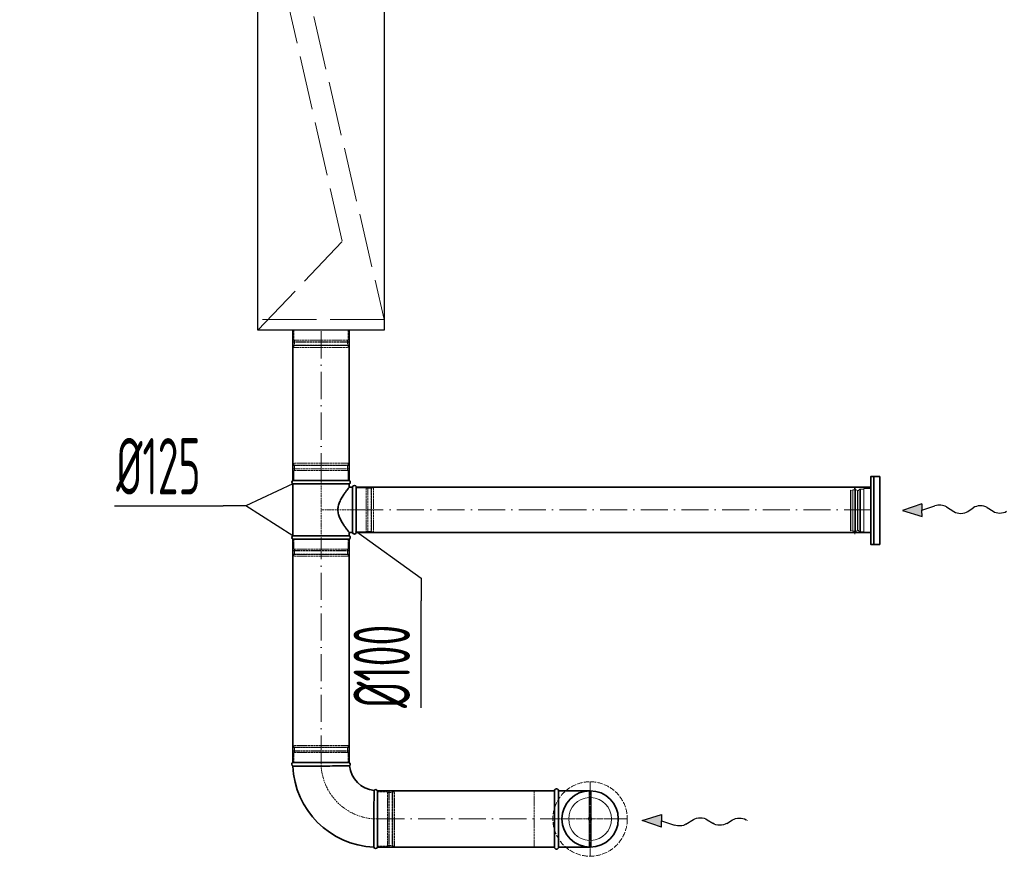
# Model space of a CAD drawing. Header units: millimetres. Extents: x -20688 to 44066, y -7315 to 67290.
# Tile 24 of 75: x 22481 to 24663, y 13382 to 15235. Entities that reach past the tile are written whole.
import ezdxf

# ---------------------------------------------------------------- set-up
doc = ezdxf.new("R2010")
doc.units = ezdxf.units.MM
for name, pattern in [('ACAD_ISO02W100', [15, 12, -3]), ('ACAD_ISO10W100', [18, 12, -3, 0, -3]), ('phl_thick', [0])]:
    doc.linetypes.add(name, pattern=pattern)
for name, color, linetype, lineweight in [('VZT_05 ETA (ODVOD) - OBRYS', 6, 'Continuous', 35), ('VZT_06 ETA (ODVOD) - OSA', 6, 'ACAD_ISO10W100', 5), ('VZT_08 ETA (ODVOD) - SKRYTÉ', 6, 'ACAD_ISO02W100', 5), ('VZT_21 ZAŘÍZENÍ - OBRYS', 1, 'Continuous', 30), ('VZT_22 ZAŘÍZENÍ - DETAIL', 8, 'Continuous', 5), ('VZT_30 DISTRIBUČNÍ PRVKY - OBRYS', 1, 'Continuous', 35), ('VZT_31 DISTRIBUČNÍ PRVKY - OSA', 8, 'ACAD_ISO10W100', 5), ('VZT_32 DISTRIBUČNÍ PRVKY - DETAIL', 8, 'Continuous', 5), ('VZT_33 DISTRIBUČNÍ PRVKY - SKRYTÉ', 8, 'ACAD_ISO02W100', 5), ('VZT_50 POPIS - OBECNE', 7, 'Continuous', 13), ('VZT_60_KOTY - DIMENZE', 7, 'Continuous', 5)]:
    doc.layers.add(name, color=color, linetype=linetype, lineweight=lineweight)
doc.layers.add('VZT_07 ETA (ODVOD) - NETISK', color=8, linetype='ACAD_ISO02W100', lineweight=5, plot=False)
doc.styles.add('EVORA_125', font='isocp.shx', dxfattribs={"width": 0.6, "height": 125})

# ---------------------------------------------------------------- blocks, each defined once
blk = doc.blocks.new('*U41')
at = {"layer": 'VZT_31 DISTRIBUČNÍ PRVKY - OSA', "color": 0, "transparency": 16777216}
for p, q in [((0, 16.5), (0, 82.62)), ((-82.62, 0), (-16.5, 0)), ((16.5, 0), (82.62, 0)), ((0, -82.62), (0, -16.5))]:
    blk.add_line(p, q, dxfattribs=at)
at = {"layer": 'VZT_31 DISTRIBUČNÍ PRVKY - OSA', "color": 0, "linetype": 'Continuous', "transparency": 16777216}
for p, q in [((-8.25, 0), (8.25, 0)), ((0, -8.25), (0, 8.25))]:
    blk.add_line(p, q, dxfattribs=at)

msp = doc.modelspace()

# ---------------------------------------------------------------- linework, layer by layer
at = {"color": 8, "lineweight": 5}
for points in [[(24326.1, 14191.6), (24322.2, 14193), (24322.2, 14147.9)], [(24326.3, 14192.5), (24326.3, 14147.9)], [(24338, 14191.8), (24338, 14147.9)], [(24341.7, 14193.4), (24341.7, 14147.9)], [(24344.3, 14195.4), (24344.3, 14147.9)], [(24367.2, 14196.4), (24352.2, 14196.4), (24352.2, 14099.4), (24367.2, 14099.4)], [(24367.2, 14196.4), (24367.2, 14099.4)], [(24326.1, 14104.1), (24322.2, 14102.7), (24322.2, 14147.9)], [(24326.3, 14103.2), (24326.3, 14147.9)], [(24338, 14104), (24338, 14147.9)], [(24341.7, 14102.3), (24341.7, 14147.9)], [(24344.3, 14100.4), (24344.3, 14147.9)]]:
    msp.add_lwpolyline(points, dxfattribs=at)
for points in [[(24332.3, 14200), (24330.9, 14194.3, 0.060863), (24330.8, 14193.6), (24330.8, 14147.9)], [(24332.3, 14200), (24333.7, 14194, -0.058981), (24333.8, 14193.4), (24333.8, 14147.9)], [(24352.2, 14195.4), (24344.3, 14195.4, 0.291473), (24341.9, 14193.8, 0.291473)], [(24332.3, 14095.7), (24330.9, 14101.5, -0.060863), (24330.8, 14102.1), (24330.8, 14147.9)], [(24332.3, 14095.7), (24333.7, 14101.7, 0.058981), (24333.8, 14102.3), (24333.8, 14147.9)], [(24352.2, 14100.4), (24344.3, 14100.4, -0.291473), (24341.9, 14101.9, -0.291473)]]:
    msp.add_lwpolyline(points, format="xyb", dxfattribs=at)
for centre, radius, start, end in [((24331.6, 14183.5), 10.5, 52.1622, 120.2824), ((24338.5, 14195.6), 3.88, 263.3265, 332.5007), ((24331.6, 14112.2), 10.5, 239.7176, 307.8378), ((24338.5, 14100.1), 3.88, 27.4993, 96.6735)]:
    msp.add_arc(centre, radius, start, end, dxfattribs=at)
at = {"layer": 'VZT_05 ETA (ODVOD) - OBRYS'}
for p, q in [((23211.4, 14214.4), (23086.4, 14214.4)), ((23086.4, 14206.7), (23211.4, 14206.7)), ((23086.4, 14092), (23086.4, 14206.7)), ((23211.4, 14199.4), (23211.4, 14206.7)), ((23218.9, 14199.4), (23211.4, 14199.4)), ((23218.9, 14199.4), (23218.9, 14099.4)), ((23226.9, 14199.4), (23226.9, 14099.4)), ((23218.9, 14099.4), (23211.4, 14099.4)), ((23211.4, 14092), (23211.4, 14099.4)), ((23211.4, 14092), (23086.4, 14092)), ((23211.4, 14084.4), (23086.4, 14084.4)), ((23211.4, 13589.5), (23086.4, 13589.5)), ((23273.9, 13402), (23273.9, 13527))]:
    msp.add_line(p, q, dxfattribs=at)
for points in [[(23086.4, 14547), (23086.4, 14214.6)], [(23211.4, 14547), (23211.4, 14214.6)], [(24367, 14199.4), (23226.9, 14199.4)], [(24367, 14099.4), (23226.9, 14099.4)], [(23086.4, 14084.4), (23086.4, 13589.5)], [(23211.4, 14084.4), (23211.4, 13589.5)], [(23666.3, 13527), (23273.9, 13527)], [(23666.3, 13527), (23666.3, 13402)], [(23675.3, 13527), (23675.3, 13402)], [(23675.3, 13527), (23745.3, 13527)], [(23666.3, 13402), (23273.9, 13402)], [(23675.3, 13402), (23745.3, 13402)]]:
    msp.add_lwpolyline(points, dxfattribs=at)
for centre, radius, start, end in [((23088.1, 14210.5), 4.17, 113.4678, 246.5322), ((23209.7, 14210.5), 4.17, 293.4678, 66.5322), ((23222.9, 14199.4), 4, 0, 180), ((23222.9, 14099.4), 4, 180, 0), ((23088.1, 14088.2), 4.17, 113.4678, 246.5322), ((23209.7, 14088.2), 4.17, 293.4678, 66.5322), ((23088.1, 13585.7), 4.17, 113.4678, 248.8928), ((23273.9, 13589.5), 187.5, 182.3607, 267.6393), ((23209.7, 13585.7), 4.17, 300.2981, 66.5322), ((23273.9, 13589.5), 62.5, 186.8302, 263.1698), ((23670.8, 13527), 4.5, 0, 180), ((23270.1, 13525.3), 4.17, 23.4678, 149.7019), ((23745.3, 13464.5), 62.5, 270, 90), ((23270.1, 13403.6), 4.17, 201.1072, 336.5322), ((23670.8, 13402), 4.5, 180, 0)]:
    msp.add_arc(centre, radius, start, end, dxfattribs=at)
for points, knots in [([(23211.4, 14199.4), (23211.4, 14199.4), (23211.3, 14199.3), (23211.1, 14198.9), (23210.9, 14198.7), (23210.3, 14198), (23210, 14197.6), (23209.2, 14196.6), (23208.8, 14196), (23207.7, 14194.7), (23207.2, 14194), (23206, 14192.4), (23205.3, 14191.6), (23204, 14189.7), (23203.3, 14188.8), (23201.9, 14186.8), (23201.2, 14185.8), (23199.7, 14183.6), (23198.9, 14182.5), (23197.4, 14180.1), (23196.6, 14178.8), (23195, 14176.1), (23194.2, 14174.8), (23192.6, 14171.9), (23191.9, 14170.4), (23189.8, 14165.9), (23188.6, 14162.7), (23187.3, 14157.8), (23187, 14156.1), (23186.5, 14152.8), (23186.4, 14151.1), (23186.4, 14147.7), (23186.5, 14146), (23187, 14142.6), (23187.3, 14140.9), (23188.6, 14136), (23189.8, 14132.8), (23191.9, 14128.3), (23192.6, 14126.8), (23194.2, 14124), (23195, 14122.6), (23196.6, 14119.9), (23197.4, 14118.7), (23198.9, 14116.2), (23199.7, 14115.1), (23201.2, 14113), (23201.9, 14111.9), (23203.3, 14109.9), (23204, 14109), (23205.3, 14107.2), (23206, 14106.3), (23207.2, 14104.7), (23207.7, 14104), (23208.8, 14102.7), (23209.2, 14102.1), (23210, 14101.1), (23210.3, 14100.7), (23210.9, 14100), (23211.1, 14099.8), (23211.3, 14099.4), (23211.4, 14099.4), (23211.4, 14099.4)], [80.753728, 80.753728, 80.753728, 80.753728, 85.721109, 85.721109, 90.68849, 90.68849, 95.655871, 95.655871, 100.623252, 100.623252, 105.590633, 105.590633, 110.558015, 110.558015, 115.525396, 115.525396, 120.492777, 120.492777, 125.619612, 125.619612, 130.746447, 130.746447, 135.873281, 135.873281, 141.000116, 141.000116, 151.253786, 151.253786, 156.38062, 156.38062, 161.507455, 161.507455, 166.63429, 166.63429, 171.761125, 171.761125, 182.014794, 182.014794, 187.141629, 187.141629, 192.268464, 192.268464, 197.395298, 197.395298, 202.522133, 202.522133, 207.489514, 207.489514, 212.456896, 212.456896, 217.424277, 217.424277, 222.391658, 222.391658, 227.359039, 227.359039, 232.32642, 232.32642, 237.293801, 237.293801, 242.261183, 242.261183, 242.261183, 242.261183]), ([(23211.9, 13582.1), (23211.9, 13582.1), (23210.3, 13582), (23204.1, 13582), (23199.7, 13582), (23188.3, 13581.9), (23181.5, 13581.9), (23166.5, 13581.9), (23158.4, 13581.8), (23142, 13581.8), (23133.9, 13581.8), (23118.7, 13581.8), (23111.8, 13581.8), (23100, 13581.8), (23095.3, 13581.8), (23088.6, 13581.8), (23086.8, 13581.8), (23086.6, 13581.8), (23086.6, 13581.8), (23086.6, 13581.8)], [0, 0, 0, 0, 24.235852, 24.235852, 48.531845, 48.531845, 73.024415, 73.024415, 97.570898, 97.570898, 122.078339, 122.078339, 146.53579, 146.53579, 170.957495, 170.957495, 195.359468, 195.359468, 197.168246, 197.168246, 197.168246, 197.168246]), ([(23266.5, 13527.4), (23266.5, 13527.4), (23266.5, 13527.4), (23266.5, 13527.1), (23266.5, 13526.7), (23266.5, 13525.7), (23266.5, 13524.9), (23266.4, 13521.8), (23266.4, 13518.6), (23266.4, 13509.7), (23266.3, 13503.5), (23266.3, 13489.4), (23266.3, 13481.6), (23266.2, 13465.4), (23266.2, 13457.1), (23266.2, 13441.3), (23266.2, 13433.8), (23266.2, 13420.6), (23266.2, 13415), (23266.2, 13408.1), (23266.2, 13405.9), (23266.2, 13402.9), (23266.2, 13402.1), (23266.2, 13402.1)], [197.067977, 197.067977, 197.067977, 197.067977, 201.792196, 201.792196, 209.190204, 209.190204, 218.040239, 218.040239, 237.760854, 237.760854, 262.206108, 262.206108, 286.831239, 286.831239, 311.323072, 311.323072, 335.946087, 335.946087, 360.704397, 360.704397, 377.088273, 377.088273, 394.105327, 394.105327, 394.105327, 394.105327])]:
    msp.add_open_spline(points, degree=3, knots=knots, dxfattribs=at)
at = {"layer": 'VZT_06 ETA (ODVOD) - OSA', "ltscale": 5}
for points in [[(23148.9, 14214.6), (23148.9, 14547)], [(23226.9, 14149.4), (24367, 14149.4)], [(23148.9, 13589.5), (23148.9, 14084.4)], [(23273.9, 13464.5), (23666.3, 13464.5)]]:
    msp.add_lwpolyline(points, dxfattribs=at)
at = {"layer": 'VZT_06 ETA (ODVOD) - OSA', "ltscale": 0.3, "elevation": 0}
for points in [[(23148.9, 14084.4), (23148.9, 14214.4)], [(23226.9, 14149.4), (23148.9, 14149.4)]]:
    msp.add_lwpolyline(points, dxfattribs=at)
at = {"layer": 'VZT_06 ETA (ODVOD) - OSA', "ltscale": 0.3}
msp.add_lwpolyline([(23148.9, 13589.5), (23148.9, 13589.5, 0.414214), (23273.9, 13464.5), (23273.9, 13464.5)], format="xyb", dxfattribs=at)
for points in [[(23745.3, 13537), (23745.3, 13464.5)], [(23745.3, 13464.5), (23666.3, 13464.5)], [(23817.8, 13464.5), (23745.3, 13464.5)], [(23745.3, 13464.5), (23745.3, 13392)]]:
    msp.add_lwpolyline(points, dxfattribs=at)
at = {"layer": 'VZT_07 ETA (ODVOD) - NETISK', "ltscale": 0.4}
for p, q in [((23088.9, 14547), (23088.9, 14525)), ((23208.9, 14547), (23208.9, 14525)), ((23087.9, 14521.5), (23209.9, 14521.5)), ((23087.9, 14521.5), (23087.9, 14521)), ((23087.9, 14521), (23209.9, 14521)), ((23087.9, 14514), (23209.9, 14514)), ((23087.9, 14514), (23087.9, 14513.5)), ((23087.9, 14513.5), (23209.9, 14513.5)), ((23088.9, 14525), (23208.9, 14525)), ((23088.9, 14513), (23208.9, 14513)), ((23088.9, 14513), (23088.9, 14509)), ((23089.9, 14525), (23089.9, 14521.5)), ((23089.9, 14521), (23089.9, 14514)), ((23089.9, 14513.5), (23089.9, 14513)), ((23207.9, 14525), (23207.9, 14521.5)), ((23207.9, 14521), (23207.9, 14514)), ((23207.9, 14513.5), (23207.9, 14513)), ((23208.9, 14513), (23208.9, 14509)), ((23209.9, 14521.5), (23209.9, 14521)), ((23209.9, 14514), (23209.9, 14513.5)), ((23088.9, 14509), (23208.9, 14509)), ((23208.9, 14252.4), (23088.9, 14252.4)), ((23088.9, 14252.4), (23088.9, 14248.4)), ((23208.9, 14252.4), (23208.9, 14248.4)), ((23209.9, 14247.9), (23087.9, 14247.9)), ((23087.9, 14247.9), (23087.9, 14247.4)), ((23209.9, 14247.4), (23087.9, 14247.4)), ((23209.9, 14240.4), (23087.9, 14240.4)), ((23087.9, 14240.4), (23087.9, 14239.9)), ((23209.9, 14239.9), (23087.9, 14239.9)), ((23208.9, 14248.4), (23088.9, 14248.4)), ((23208.9, 14236.4), (23088.9, 14236.4)), ((23088.9, 14236.4), (23088.9, 14214.4)), ((23089.9, 14248.4), (23089.9, 14247.9)), ((23089.9, 14247.4), (23089.9, 14240.4)), ((23089.9, 14239.9), (23089.9, 14236.4)), ((23207.9, 14248.4), (23207.9, 14247.9)), ((23207.9, 14247.4), (23207.9, 14240.4)), ((23207.9, 14239.9), (23207.9, 14236.4)), ((23208.9, 14236.4), (23208.9, 14214.4)), ((23209.9, 14247.9), (23209.9, 14247.4)), ((23209.9, 14240.4), (23209.9, 14239.9)), ((23226.9, 14198.4), (23248.9, 14198.4)), ((23248.9, 14198.4), (23248.9, 14100.4)), ((23248.9, 14197.4), (23252.4, 14197.4)), ((23252.4, 14199.4), (23252.4, 14099.4)), ((23252.4, 14199.4), (23252.9, 14199.4)), ((23252.9, 14199.4), (23252.9, 14099.4)), ((23252.9, 14197.4), (23259.9, 14197.4)), ((23259.9, 14199.4), (23259.9, 14099.4)), ((23259.9, 14199.4), (23260.4, 14199.4)), ((23260.4, 14199.4), (23260.4, 14099.4)), ((23260.4, 14197.4), (23260.9, 14197.4)), ((23260.9, 14198.4), (23260.9, 14100.4)), ((23260.9, 14198.4), (23264.9, 14198.4)), ((23264.9, 14198.4), (23264.9, 14100.4)), ((23226.9, 14100.4), (23248.9, 14100.4)), ((23248.9, 14101.4), (23252.4, 14101.4)), ((23252.4, 14099.4), (23252.9, 14099.4)), ((23252.9, 14101.4), (23259.9, 14101.4)), ((23259.9, 14099.4), (23260.4, 14099.4)), ((23260.4, 14101.4), (23260.9, 14101.4)), ((23260.9, 14100.4), (23264.9, 14100.4)), ((23088.9, 14084.4), (23088.9, 14062.4)), ((23208.9, 14084.4), (23208.9, 14062.4)), ((23209.9, 14058.9), (23087.9, 14058.9)), ((23087.9, 14058.9), (23087.9, 14058.4)), ((23209.9, 14058.4), (23087.9, 14058.4)), ((23208.9, 14062.4), (23088.9, 14062.4)), ((23089.9, 14062.4), (23089.9, 14058.9)), ((23089.9, 14058.4), (23089.9, 14051.4)), ((23207.9, 14062.4), (23207.9, 14058.9)), ((23207.9, 14058.4), (23207.9, 14051.4)), ((23209.9, 14058.9), (23209.9, 14058.4)), ((23209.9, 14051.4), (23087.9, 14051.4)), ((23087.9, 14051.4), (23087.9, 14050.9)), ((23209.9, 14050.9), (23087.9, 14050.9)), ((23208.9, 14050.4), (23088.9, 14050.4)), ((23088.9, 14050.4), (23088.9, 14046.4)), ((23208.9, 14046.4), (23088.9, 14046.4)), ((23089.9, 14050.9), (23089.9, 14050.4)), ((23207.9, 14050.9), (23207.9, 14050.4)), ((23208.9, 14050.4), (23208.9, 14046.4)), ((23209.9, 14051.4), (23209.9, 14050.9)), ((23209.9, 13623), (23087.9, 13623)), ((23087.9, 13622.5), (23087.9, 13623)), ((23209.9, 13622.5), (23087.9, 13622.5)), ((23208.9, 13627.5), (23088.9, 13627.5)), ((23088.9, 13623.5), (23088.9, 13627.5)), ((23208.9, 13623.5), (23088.9, 13623.5)), ((23089.9, 13623), (23089.9, 13623.5)), ((23089.9, 13615.5), (23089.9, 13622.5)), ((23207.9, 13623), (23207.9, 13623.5)), ((23207.9, 13615.5), (23207.9, 13622.5)), ((23208.9, 13623.5), (23208.9, 13627.5)), ((23209.9, 13622.5), (23209.9, 13623)), ((23209.9, 13615.5), (23087.9, 13615.5)), ((23087.9, 13615), (23087.9, 13615.5)), ((23209.9, 13615), (23087.9, 13615)), ((23208.9, 13611.5), (23088.9, 13611.5)), ((23088.9, 13589.5), (23088.9, 13611.5)), ((23089.9, 13611.5), (23089.9, 13615)), ((23207.9, 13611.5), (23207.9, 13615)), ((23208.9, 13589.5), (23208.9, 13611.5)), ((23209.9, 13615), (23209.9, 13615.5)), ((23273.9, 13524.5), (23295.9, 13524.5)), ((23295.9, 13404.5), (23295.9, 13524.5)), ((23295.9, 13523.5), (23299.4, 13523.5)), ((23299.4, 13403.5), (23299.4, 13525.5)), ((23299.4, 13525.5), (23299.9, 13525.5)), ((23299.9, 13403.5), (23299.9, 13525.5)), ((23299.9, 13523.5), (23306.9, 13523.5)), ((23306.9, 13403.5), (23306.9, 13525.5)), ((23306.9, 13525.5), (23307.4, 13525.5)), ((23307.4, 13403.5), (23307.4, 13525.5)), ((23307.4, 13523.5), (23307.9, 13523.5)), ((23307.9, 13404.5), (23307.9, 13524.5)), ((23307.9, 13524.5), (23311.9, 13524.5)), ((23311.9, 13404.5), (23311.9, 13524.5)), ((23273.9, 13404.5), (23295.9, 13404.5)), ((23295.9, 13405.5), (23299.4, 13405.5)), ((23299.4, 13403.5), (23299.9, 13403.5)), ((23299.9, 13405.5), (23306.9, 13405.5)), ((23306.9, 13403.5), (23307.4, 13403.5)), ((23307.4, 13405.5), (23307.9, 13405.5)), ((23307.9, 13404.5), (23311.9, 13404.5))]:
    msp.add_line(p, q, dxfattribs=at)
msp.add_lwpolyline([(23666.3, 13527), (23621.3, 13527), (23621.3, 13402), (23666.3, 13402)], dxfattribs=at)
at = {"layer": 'VZT_08 ETA (ODVOD) - SKRYTÉ', "ltscale": 2}
msp.add_arc((23745.3, 13464.5), 62.5, 90, 270, dxfattribs=at)
at = {"layer": 'VZT_21 ZAŘÍZENÍ - OBRYS'}
msp.add_lwpolyline([(23008.9, 14547), (23008.9, 16047), (23288.9, 16047), (23288.9, 14547)], close=True, dxfattribs=at)
at = {"layer": 'VZT_22 ZAŘÍZENÍ - DETAIL', "linetype": 'ACAD_ISO02W100', "lineweight": 5, "ltscale": 10}
for points in [[(23288.9, 15583.2), (23098.8, 15388.6), (23288.9, 14571)], [(23008.9, 14547), (23196.1, 14744.4), (23008.9, 15562.7)], [(23288.9, 14571), (23008.9, 14571)]]:
    msp.add_lwpolyline(points, dxfattribs=at)
at = {"layer": 'VZT_30 DISTRIBUČNÍ PRVKY - OBRYS'}
msp.add_lwpolyline([(24387.2, 14222.9), (24387.2, 14072.9), (24367.2, 14072.9), (24367.2, 14222.9)], close=True, dxfattribs=at)
msp.add_lwpolyline([(24374, 14072.9), (24374, 14222.9)], dxfattribs=at)
msp.add_circle((23745.3, 13464.5), 62.5, dxfattribs=at)
at = {"layer": 'VZT_32 DISTRIBUČNÍ PRVKY - DETAIL'}
for points in [[(23743.3, 13527), (23743.3, 13467.9)], [(23747.3, 13527), (23747.3, 13467.9)], [(23743.3, 13461), (23743.3, 13402)], [(23747.3, 13461), (23747.3, 13402)]]:
    msp.add_lwpolyline(points, dxfattribs=at)
for radius in [4, 2]:
    msp.add_circle((23745.3, 13464.5), radius, dxfattribs=at)
for start, end in [(92.4132, 267.5868), (272.4132, 87.5868)]:
    msp.add_arc((23745.3, 13464.5), 47.5, start, end, dxfattribs=at)
at = {"layer": 'VZT_33 DISTRIBUČNÍ PRVKY - SKRYTÉ'}
msp.add_circle((23745.3, 13464.5), 82.5, dxfattribs=at)
at = {"layer": 'VZT_50 POPIS - OBECNE', "color": 0, "lineweight": -2}
for p, q in [((24480.8, 14162.4), (24437.9, 14147.9)), ((24437.9, 14147.9), (24481.1, 14134.5)), ((24480.8, 14162.4), (24480.9, 14148.4)), ((24480.9, 14148.4), (24509.6, 14158.2)), ((24481.1, 14134.5), (24480.9, 14148.4)), ((24535, 14155.9), (24551.5, 14145.5)), ((24582.5, 14145.9), (24594.4, 14153.9)), ((24625.4, 14154.3), (24638.3, 14146.1)), ((23860.5, 13461), (23903.7, 13474.4)), ((23903.7, 13474.4), (23903.5, 13460.4)), ((23903.3, 13446.5), (23860.5, 13461)), ((23903.3, 13446.5), (23903.5, 13460.4)), ((23903.5, 13460.4), (23932.2, 13450.7)), ((23957.6, 13453), (23974.1, 13463.4)), ((24005.1, 13463), (24017, 13455)), ((24048, 13454.6), (24060.9, 13462.8))]:
    msp.add_line(p, q, dxfattribs=at)
at = {"layer": 'VZT_50 POPIS - OBECNE'}
msp.add_line((24091.1, 13462.9), (24094.2, 13461), dxfattribs=at)
at = {"layer": 'VZT_50 POPIS - OBECNE', "color": 0, "lineweight": -2}
for centre, start_param, end_param in [((24519.6, 14146.4), 3.908129, 5.191299), ((24566.9, 14155), 0.766537, 2.375056), ((24610, 14144.8), 3.908129, 5.516649), ((24653.7, 14155.7), 0.766537, 2.320574)]:
    msp.add_ellipse(centre, major_axis=(-21.5, -0.3), ratio=0.625, start_param=start_param, end_param=end_param, dxfattribs=at)
at = {"layer": 'VZT_50 POPIS - OBECNE', "color": 0, "lineweight": -2, "extrusion": (0, 0, -1)}
for centre, start_param, end_param in [((23989.5, 13453.9), 0.766537, 2.375056), ((24076.3, 13453.2), 0.766537, 2.320574), ((23942.2, 13462.5), 3.908129, 5.191299), ((24032.6, 13464.1), 3.908129, 5.516649)]:
    msp.add_ellipse(centre, major_axis=(-21.5, 0.3), ratio=0.625, start_param=start_param, end_param=end_param, dxfattribs=at)
at = {"layer": 'VZT_50 POPIS - OBECNE', "color": 0, "lineweight": -2}
for points in [[(24480.8, 14162.4), (24481.1, 14134.5), (24437.9, 14147.9)], [(23903.3, 13446.5), (23903.7, 13474.4), (23860.5, 13461)]]:
    msp.add_solid(points, dxfattribs=at)
at = {"layer": 'VZT_60_KOTY - DIMENZE', "linetype": 'ByBlock', "lineweight": -2}
for p, q in [((22982, 14158.3), (22932, 14158.3)), ((23371.1, 13998), (23371.1, 13948))]:
    msp.add_line(p, q, dxfattribs=at)
for points in [[(23086.4, 14206.7), (22982, 14158.3)], [(22691.4, 14158.3), (22932, 14158.3)], [(23086.4, 14092), (22982, 14158.3)], [(23225.3, 14102.6), (23371.1, 13998)], [(23371.1, 13710.5), (23371.1, 13948)]]:
    msp.add_lwpolyline(points, dxfattribs=at)

# ---------------------------------------------------------------- block references
at = {"layer": 'VZT_31 DISTRIBUČNÍ PRVKY - OSA', "rotation": 270}
msp.add_blockref('*U41', (23745.3, 13464.5), dxfattribs=at)

# ---------------------------------------------------------------- texts
at = {"layer": 'VZT_60_KOTY - DIMENZE', "linetype": 'phl_thick', "insert": (22882, 14308.3), "char_height": 125, "attachment_point": 3, "style": 'EVORA_125'}
msp.add_mtext('%%C125', dxfattribs=at)
at = {"layer": 'VZT_60_KOTY - DIMENZE', "linetype": 'phl_thick', "insert": (23221.1, 13710.5), "char_height": 125, "attachment_point": 1, "rotation": 90, "style": 'EVORA_125'}
msp.add_mtext('%%C100', dxfattribs=at)

doc.saveas('drawing.dxf')
